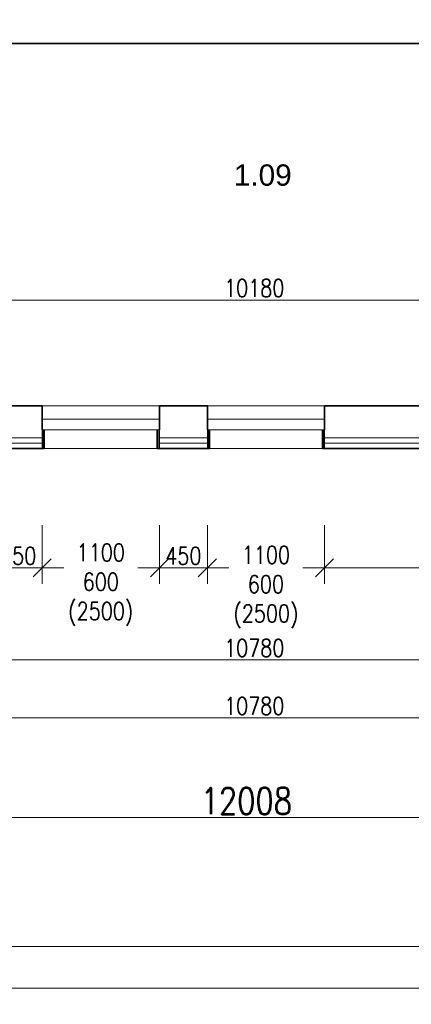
# Model space of a CAD drawing. Header units: millimetres. Extents: x -485339 to 286898, y -1189934 to 1602269.
# Tile 72 of 230: x -67316 to -63641, y -1065795 to -1056553. Entities that reach past the tile are written whole.
import ezdxf

# ---------------------------------------------------------------- set-up
doc = ezdxf.new("R2010")
doc.units = ezdxf.units.MM
doc.header["$LTSCALE"] = 10
doc.layers.get('Defpoints').update_dxf_attribs({"lineweight": 0})
for name, color, linetype, lineweight in [('N_čáry_obrys', 10, 'Continuous', 35), ('N_čáry_obv.plášt', 212, 'Continuous', 18), ('N_čáry_plné', 10, 'Continuous', 18), ('St_kóty', 132, 'Continuous', 18), ('St_otvory_okna', 40, 'Continuous', 18), ('St_plocha_místnosti', 250, 'Continuous', 18), ('St_čáry_obrys', 5, 'Continuous', 35), ('St_čáry_plné', 250, 'Continuous', 18)]:
    doc.layers.add(name, color=color, linetype=linetype, lineweight=lineweight)
doc.styles.add('Andy', font='arial.ttf')
doc.styles.get("Standard").update_dxf_attribs({"font": 'simplex.shx', "width": 0.8})
doc.linetypes.add('IZOLACE', pattern='A,0.0001,-0.1,[134,ltypeshp.shx,S=0.1,R=0,X=-0.1,Y=0],-0.2,[134,ltypeshp.shx,S=0.1,R=180,X=0.1,Y=0],-0.1', length=0.4001)
doc.dimstyles.new('stavebníM100', dxfattribs={"dimtxt": 165, "dimasz": 170, "dimexe": 150, "dimexo": 100, "dimgap": 30, "dimtad": 1, "dimdec": 0, "dimtxsty": 'Standard', "dimblk": 'OBLIQUE', "dimcen": -2.5, "dimdle": 150, "dimclrd": 256, "dimclre": 256, "dimclrt": 256, "dimadec": 4, "dimazin": 0, "dimtfac": 1, "dimtdec": 0, "dimtmove": 2, "dimatfit": 3, "dimldrblk": 'OBLIQUE', "dimfxl": 400, "dimfxlon": 1, "dimlwd": -1, "dimlwe": -1, "dimarcsym": 0})
doc.dimstyles.new('stavebníM100_modul', dxfattribs={"dimtxt": 250, "dimasz": 200, "dimexe": 150, "dimexo": 100, "dimgap": 30, "dimtad": 1, "dimdec": 0, "dimtxsty": 'Standard', "dimblk": 'DOT', "dimcen": -2.5, "dimdle": 150, "dimclrd": 256, "dimclre": 256, "dimclrt": 256, "dimadec": 4, "dimazin": 0, "dimtfac": 1, "dimtdec": 0, "dimtmove": 2, "dimatfit": 3, "dimldrblk": 'OBLIQUE', "dimfxl": 400, "dimfxlon": 1, "dimlwd": -1, "dimlwe": -1, "dimarcsym": 0})

# ---------------------------------------------------------------- blocks, each defined once
blk = doc.blocks.new('_OBLIQUE')
at = {"color": 0, "linetype": 'ByBlock'}
blk.add_line((-0.5, -0.5), (0.5, 0.5), dxfattribs=at)
blk = doc.blocks.new('*D5694')
at = {"layer": 'Defpoints', "color": 0}
for p in [(-70504.9, -1062274.1), (-59724.9, -1062274.1), (-59724.9, -1062562.9)]:
    blk.add_point(p, dxfattribs=at)
at = {"layer": 'St_kóty'}
for p, q in [((-70504.9, -1062374.1), (-70504.9, -1062712.9)), ((-59724.9, -1062374.1), (-59724.9, -1062712.9)), ((-70654.9, -1062562.9), (-59574.9, -1062562.9))]:
    blk.add_line(p, q, dxfattribs=at)
at = {"layer": 'St_kóty', "linetype": 'ByBlock', "xscale": 170, "yscale": 170, "zscale": 170, "rotation": 180}
blk.add_blockref('_OBLIQUE', (-70504.9, -1062562.9), dxfattribs=at)
at = {"layer": 'St_kóty', "linetype": 'ByBlock', "xscale": 170, "yscale": 170, "zscale": 170}
blk.add_blockref('_OBLIQUE', (-59724.9, -1062562.9), dxfattribs=at)
at = {"layer": 'St_kóty', "insert": (-65114.9, -1062450.4), "char_height": 165, "attachment_point": 5}
blk.add_mtext('10780', dxfattribs=at)
blk = doc.blocks.new('*D5696')
at = {"layer": 'Defpoints', "color": 0}
for p in [(-64454.9, -1060477.6), (-59724.9, -1060477.6), (-64454.9, -1061697.4)]:
    blk.add_point(p, dxfattribs=at)
at = {"layer": 'St_kóty'}
for p, q in [((-64454.9, -1061297.4), (-64454.9, -1061847.4)), ((-59724.9, -1061297.4), (-59724.9, -1061847.4)), ((-59574.9, -1061697.4), (-64604.9, -1061697.4))]:
    blk.add_line(p, q, dxfattribs=at)
at = {"layer": 'St_kóty', "linetype": 'ByBlock', "xscale": 170, "yscale": 170, "zscale": 170, "rotation": 180}
blk.add_blockref('_OBLIQUE', (-64454.9, -1061697.4), dxfattribs=at)
at = {"layer": 'St_kóty', "linetype": 'ByBlock', "xscale": 170, "yscale": 170, "zscale": 170}
blk.add_blockref('_OBLIQUE', (-59724.9, -1061697.4), dxfattribs=at)
at = {"layer": 'St_kóty', "insert": (-62089.9, -1061584.9), "char_height": 165, "attachment_point": 5}
blk.add_mtext('4730', dxfattribs=at)
blk = doc.blocks.new('*D5697')
at = {"layer": 'Defpoints', "color": 0}
for p in [(-65554.9, -1060477.6), (-64454.9, -1060477.6), (-65554.9, -1061697.4)]:
    blk.add_point(p, dxfattribs=at)
at = {"layer": 'St_kóty'}
for p, q in [((-65554.9, -1061297.4), (-65554.9, -1061847.4)), ((-64454.9, -1061297.4), (-64454.9, -1061847.4)), ((-65704.9, -1061697.4), (-65352.3, -1061697.4)), ((-64304.9, -1061697.4), (-64657.5, -1061697.4))]:
    blk.add_line(p, q, dxfattribs=at)
at = {"layer": 'St_kóty', "linetype": 'ByBlock', "xscale": 170, "yscale": 170, "zscale": 170, "rotation": 180}
blk.add_blockref('_OBLIQUE', (-65554.9, -1061697.4), dxfattribs=at)
at = {"layer": 'St_kóty', "linetype": 'ByBlock', "xscale": 170, "yscale": 170, "zscale": 170}
blk.add_blockref('_OBLIQUE', (-64454.9, -1061697.4), dxfattribs=at)
at = {"layer": 'St_kóty', "insert": (-65004.9, -1061879.3), "char_height": 165, "attachment_point": 5}
blk.add_mtext('1100\\P600\\P(2500)', dxfattribs=at)
blk = doc.blocks.new('*D5698')
at = {"layer": 'Defpoints', "color": 0}
for p in [(-66004.9, -1060477.6), (-65554.9, -1060477.6), (-66004.9, -1061697.4)]:
    blk.add_point(p, dxfattribs=at)
at = {"layer": 'St_kóty'}
for p, q in [((-66004.9, -1061297.4), (-66004.9, -1061847.4)), ((-65554.9, -1061297.4), (-65554.9, -1061847.4)), ((-65404.9, -1061697.4), (-66154.9, -1061697.4))]:
    blk.add_line(p, q, dxfattribs=at)
at = {"layer": 'St_kóty', "linetype": 'ByBlock', "xscale": 170, "yscale": 170, "zscale": 170, "rotation": 180}
blk.add_blockref('_OBLIQUE', (-66004.9, -1061697.4), dxfattribs=at)
at = {"layer": 'St_kóty', "linetype": 'ByBlock', "xscale": 170, "yscale": 170, "zscale": 170}
blk.add_blockref('_OBLIQUE', (-65554.9, -1061697.4), dxfattribs=at)
at = {"layer": 'St_kóty', "insert": (-65779.9, -1061584.9), "char_height": 165, "attachment_point": 5}
blk.add_mtext('450', dxfattribs=at)
blk = doc.blocks.new('*D5699')
at = {"layer": 'Defpoints', "color": 0}
for p in [(-67104.9, -1060477.6), (-66004.9, -1060477.6), (-67104.9, -1061697.4)]:
    blk.add_point(p, dxfattribs=at)
at = {"layer": 'St_kóty'}
for p, q in [((-67104.9, -1061297.4), (-67104.9, -1061847.4)), ((-66004.9, -1061297.4), (-66004.9, -1061847.4)), ((-67254.9, -1061697.4), (-66902.3, -1061697.4)), ((-65854.9, -1061697.4), (-66207.5, -1061697.4))]:
    blk.add_line(p, q, dxfattribs=at)
at = {"layer": 'St_kóty', "linetype": 'ByBlock', "xscale": 170, "yscale": 170, "zscale": 170, "rotation": 180}
blk.add_blockref('_OBLIQUE', (-67104.9, -1061697.4), dxfattribs=at)
at = {"layer": 'St_kóty', "linetype": 'ByBlock', "xscale": 170, "yscale": 170, "zscale": 170}
blk.add_blockref('_OBLIQUE', (-66004.9, -1061697.4), dxfattribs=at)
at = {"layer": 'St_kóty', "insert": (-66554.9, -1061856.4), "char_height": 165, "attachment_point": 5}
blk.add_mtext('1100\\P600\\P(2500)', dxfattribs=at)
blk = doc.blocks.new('*D5700')
at = {"layer": 'Defpoints', "color": 0}
for p in [(-67554.9, -1060477.6), (-67104.9, -1060477.6), (-67554.9, -1061697.4)]:
    blk.add_point(p, dxfattribs=at)
at = {"layer": 'St_kóty'}
for p, q in [((-67554.9, -1061297.4), (-67554.9, -1061847.4)), ((-67104.9, -1061297.4), (-67104.9, -1061847.4)), ((-66954.9, -1061697.4), (-67704.9, -1061697.4))]:
    blk.add_line(p, q, dxfattribs=at)
at = {"layer": 'St_kóty', "linetype": 'ByBlock', "xscale": 170, "yscale": 170, "zscale": 170, "rotation": 180}
blk.add_blockref('_OBLIQUE', (-67554.9, -1061697.4), dxfattribs=at)
at = {"layer": 'St_kóty', "linetype": 'ByBlock', "xscale": 170, "yscale": 170, "zscale": 170}
blk.add_blockref('_OBLIQUE', (-67104.9, -1061697.4), dxfattribs=at)
at = {"layer": 'St_kóty', "insert": (-67329.9, -1061584.9), "char_height": 165, "attachment_point": 5}
blk.add_mtext('450', dxfattribs=at)
blk = doc.blocks.new('*D5722')
at = {"layer": 'Defpoints', "color": 0}
for p in [(-70504.9, -1060477.6), (-59724.9, -1060477.6), (-59724.9, -1063107)]:
    blk.add_point(p, dxfattribs=at)
at = {"layer": 'St_kóty'}
for p, q in [((-70504.9, -1062707), (-70504.9, -1063257)), ((-59724.9, -1062707), (-59724.9, -1063257)), ((-70654.9, -1063107), (-59574.9, -1063107))]:
    blk.add_line(p, q, dxfattribs=at)
at = {"layer": 'St_kóty', "linetype": 'ByBlock', "xscale": 170, "yscale": 170, "zscale": 170, "rotation": 180}
blk.add_blockref('_OBLIQUE', (-70504.9, -1063107), dxfattribs=at)
at = {"layer": 'St_kóty', "linetype": 'ByBlock', "xscale": 170, "yscale": 170, "zscale": 170}
blk.add_blockref('_OBLIQUE', (-59724.9, -1063107), dxfattribs=at)
at = {"layer": 'St_kóty', "insert": (-65114.9, -1062994.5), "char_height": 165, "attachment_point": 5}
blk.add_mtext('10780', dxfattribs=at)
blk = doc.blocks.new('_Dot')
at = {"color": 0, "linetype": 'ByBlock', "lineweight": -2}
blk.add_line((-0.5, 0), (-1, 0), dxfattribs=at)
at = {"color": 0, "linetype": 'ByBlock', "const_width": 0.5}
blk.add_lwpolyline([(-0.25, 0, 1), (0.25, 0, 1)], format="xyb", close=True, dxfattribs=at)
blk = doc.blocks.new('*D5730')
at = {"layer": 'Defpoints', "color": 0}
for p in [(-71193, -1040782.2), (-59184.9, -1040782.6), (-71193, -1064041.5)]:
    blk.add_point(p, dxfattribs=at)
at = {"layer": 'St_kóty'}
for p, q in [((-71193, -1063641.5), (-71193, -1064191.5)), ((-59184.9, -1063641.5), (-59184.9, -1064191.5)), ((-59384.9, -1064041.5), (-70993, -1064041.5))]:
    blk.add_line(p, q, dxfattribs=at)
at = {"layer": 'St_kóty', "xscale": 200, "yscale": 200, "zscale": 200, "rotation": 180}
blk.add_blockref('_Dot', (-71193, -1064041.5), dxfattribs=at)
at = {"layer": 'St_kóty', "xscale": 200, "yscale": 200, "zscale": 200}
blk.add_blockref('_Dot', (-59184.9, -1064041.5), dxfattribs=at)
at = {"layer": 'St_kóty', "insert": (-65188.9, -1063886.5), "char_height": 250, "attachment_point": 5}
blk.add_mtext('12008', dxfattribs=at)
blk = doc.blocks.new('*D5800')
at = {"layer": 'Defpoints', "color": 0}
for p in [(-70204.9, -1060177.6), (-63313.9, -1060177.6), (-70204.9, -1060577.6)]:
    blk.add_point(p, dxfattribs=at)
at = {"layer": 'St_čáry_plné', "ltscale": 2}
for p, q in [((-63313.9, -1060727.6), (-63313.9, -1060027.6)), ((-63713.9, -1060177.6), (-63163.9, -1060177.6)), ((-63713.9, -1060577.6), (-63163.9, -1060577.6))]:
    blk.add_line(p, q, dxfattribs=at)
at = {"layer": 'St_čáry_plné', "linetype": 'ByBlock', "xscale": 170, "yscale": 170, "zscale": 170}
for p, rotation in [((-63313.9, -1060177.6), 90), ((-63313.9, -1060577.6), 270)]:
    blk.add_blockref('_OBLIQUE', p, dxfattribs=dict(at, rotation=rotation))
at = {"layer": 'St_čáry_plné', "insert": (-63125.9, -1059984.4), "char_height": 165, "attachment_point": 5, "rotation": 90}
blk.add_mtext('400', dxfattribs=at)
blk = doc.blocks.new('*D5801')
at = {"layer": 'Defpoints', "color": 0}
for p in [(-63313.9, -1056777.6), (-63125.9, -1056777.6), (-70204.9, -1060177.6)]:
    blk.add_point(p, dxfattribs=at)
at = {"layer": 'St_kóty'}
for p, q in [((-63313.9, -1060327.6), (-63313.9, -1056627.6)), ((-63225.9, -1056777.6), (-63463.9, -1056777.6)), ((-63713.9, -1060177.6), (-63163.9, -1060177.6))]:
    blk.add_line(p, q, dxfattribs=at)
at = {"layer": 'St_kóty', "linetype": 'ByBlock', "xscale": 170, "yscale": 170, "zscale": 170}
for p, rotation in [((-63313.9, -1056777.6), 90), ((-63313.9, -1060177.6), 270)]:
    blk.add_blockref('_OBLIQUE', p, dxfattribs=dict(at, rotation=rotation))
at = {"layer": 'St_kóty', "insert": (-63426.4, -1058477.6), "char_height": 165, "attachment_point": 5, "rotation": 90}
blk.add_mtext('3400', dxfattribs=at)
blk = doc.blocks.new('*D5811')
at = {"layer": 'Defpoints', "color": 0}
for p in [(-60024.9, -1058347.6), (-60024.9, -1059184.4), (-70204.9, -1059667.6)]:
    blk.add_point(p, dxfattribs=at)
at = {"layer": 'St_kóty'}
for p, q in [((-60024.9, -1058784.4), (-60024.9, -1059334.4)), ((-70204.9, -1059567.6), (-70204.9, -1059034.4)), ((-70354.9, -1059184.4), (-59874.9, -1059184.4))]:
    blk.add_line(p, q, dxfattribs=at)
at = {"layer": 'St_kóty', "linetype": 'ByBlock', "xscale": 170, "yscale": 170, "zscale": 170, "rotation": 180}
blk.add_blockref('_OBLIQUE', (-70204.9, -1059184.4), dxfattribs=at)
at = {"layer": 'St_kóty', "linetype": 'ByBlock', "xscale": 170, "yscale": 170, "zscale": 170}
blk.add_blockref('_OBLIQUE', (-60024.9, -1059184.4), dxfattribs=at)
at = {"layer": 'St_kóty', "insert": (-65114.9, -1059071.9), "char_height": 165, "attachment_point": 5}
blk.add_mtext('10180', dxfattribs=at)
blk = doc.blocks.new('*D6628')
at = {"layer": 'Defpoints', "color": 0}
for p in [(-43625.2, -1042045.8), (-140554.9, -1060077.6), (-43625.2, -1065645.1)]:
    blk.add_point(p, dxfattribs=at)
at = {"layer": 'St_kóty'}
for p, q in [((-140554.9, -1065245.1), (-140554.9, -1065795.1)), ((-43625.2, -1065245.1), (-43625.2, -1065795.1)), ((-140704.9, -1065645.1), (-43475.2, -1065645.1))]:
    blk.add_line(p, q, dxfattribs=at)
at = {"layer": 'St_kóty', "linetype": 'ByBlock', "xscale": 170, "yscale": 170, "zscale": 170, "rotation": 180}
blk.add_blockref('_OBLIQUE', (-140554.9, -1065645.1), dxfattribs=at)
at = {"layer": 'St_kóty', "linetype": 'ByBlock', "xscale": 170, "yscale": 170, "zscale": 170}
blk.add_blockref('_OBLIQUE', (-43625.2, -1065645.1), dxfattribs=at)
at = {"layer": 'St_kóty', "insert": (-92090, -1065532.6), "char_height": 165, "attachment_point": 5}
blk.add_mtext('96930', dxfattribs=at)
blk = doc.blocks.new('*D6629')
at = {"layer": 'Defpoints', "color": 0}
for p in [(-140554.9, -1060077.6), (-59724.9, -1060477.6), (-59724.9, -1065253.2)]:
    blk.add_point(p, dxfattribs=at)
at = {"layer": 'St_kóty'}
for p, q in [((-140554.9, -1064853.2), (-140554.9, -1065403.2)), ((-59724.9, -1064853.2), (-59724.9, -1065403.2)), ((-140704.9, -1065253.2), (-59574.9, -1065253.2))]:
    blk.add_line(p, q, dxfattribs=at)
at = {"layer": 'St_kóty', "linetype": 'ByBlock', "xscale": 170, "yscale": 170, "zscale": 170, "rotation": 180}
blk.add_blockref('_OBLIQUE', (-140554.9, -1065253.2), dxfattribs=at)
at = {"layer": 'St_kóty', "linetype": 'ByBlock', "xscale": 170, "yscale": 170, "zscale": 170}
blk.add_blockref('_OBLIQUE', (-59724.9, -1065253.2), dxfattribs=at)
at = {"layer": 'St_kóty', "insert": (-100139.9, -1065140.7), "char_height": 165, "attachment_point": 5}
blk.add_mtext('80830', dxfattribs=at)

msp = doc.modelspace()

# ---------------------------------------------------------------- linework, layer by layer
at = {"layer": 'N_čáry_obrys', "ltscale": 2}
for points in [[(-67084.9, -1060577.6), (-67084.9, -1060402.6)], [(-66024.9, -1060577.6), (-66024.9, -1060402.6)], [(-65534.9, -1060577.6), (-65534.9, -1060402.6)], [(-64474.9, -1060577.6), (-64474.9, -1060402.6)], [(-67084.9, -1060577.6), (-67574.9, -1060577.6)], [(-65534.9, -1060577.6), (-66024.9, -1060577.6)], [(-59624.9, -1060577.6), (-64474.9, -1060577.6)]]:
    msp.add_lwpolyline(points, dxfattribs=at)
at = {"layer": 'N_čáry_obv.plášt', "linetype": 'IZOLACE', "ltscale": 2}
for points in [[(-67094.9, -1060577.6), (-67094.9, -1060402.6)], [(-66014.9, -1060577.6), (-66014.9, -1060402.6)], [(-65544.9, -1060577.6), (-65544.9, -1060402.6)], [(-64464.9, -1060577.6), (-64464.9, -1060402.6)]]:
    msp.add_lwpolyline(points, dxfattribs=at)
at = {"layer": 'N_čáry_obv.plášt', "linetype": 'IZOLACE', "ltscale": 10}
for points in [[(-67104.9, -1060527.6), (-67554.9, -1060527.6)], [(-65554.9, -1060527.6), (-66004.9, -1060527.6)], [(-59674.9, -1060527.6), (-64454.9, -1060527.6)]]:
    msp.add_lwpolyline(points, dxfattribs=at)
at = {"layer": 'N_čáry_plné', "ltscale": 2}
for points in [[(-67084.9, -1060577.6), (-66004.9, -1060577.6)], [(-65534.9, -1060577.6), (-64474.9, -1060577.6)]]:
    msp.add_lwpolyline(points, dxfattribs=at)
at = {"layer": 'St_otvory_okna', "ltscale": 2}
for points in [[(-66004.9, -1060302.6), (-67104.9, -1060302.6)], [(-64454.9, -1060302.6), (-65554.9, -1060302.6)], [(-66004.9, -1060402.6), (-67104.9, -1060402.6)], [(-64454.9, -1060402.6), (-65554.9, -1060402.6)]]:
    msp.add_lwpolyline(points, dxfattribs=at)
at = {"layer": 'St_čáry_obrys', "ltscale": 2}
for points in [[(-60024.9, -1056777.6), (-70204.9, -1056777.6)], [(-67104.9, -1060177.6), (-67554.9, -1060177.6)], [(-67104.9, -1060402.6), (-67104.9, -1060177.6)], [(-65554.9, -1060177.6), (-66004.9, -1060177.6)], [(-66004.9, -1060402.6), (-66004.9, -1060177.6)], [(-65554.9, -1060402.6), (-65554.9, -1060177.6)], [(-60024.9, -1060177.6), (-64454.9, -1060177.6)], [(-64454.9, -1060402.6), (-64454.9, -1060177.6)]]:
    msp.add_lwpolyline(points, dxfattribs=at)
at = {"layer": 'St_čáry_plné', "ltscale": 2}
for points in [[(-67104.9, -1060177.6), (-66004.9, -1060177.6)], [(-65554.9, -1060177.6), (-64454.9, -1060177.6)], [(-67104.9, -1060477.6), (-67554.9, -1060477.6)], [(-67104.9, -1060577.6), (-67104.9, -1060402.6)], [(-66004.9, -1060577.6), (-66004.9, -1060402.6)], [(-65554.9, -1060477.6), (-66004.9, -1060477.6)], [(-65554.9, -1060577.6), (-65554.9, -1060402.6)], [(-64454.9, -1060577.6), (-64454.9, -1060402.6)], [(-59724.9, -1060477.6), (-64454.9, -1060477.6)]]:
    msp.add_lwpolyline(points, dxfattribs=at)

# ---------------------------------------------------------------- texts
at = {"layer": 'St_plocha_místnosti', "ltscale": 2, "style": 'Andy'}
msp.add_text('1.09', height=200, dxfattribs=at).set_placement((-65306.9, -1058111.1))

# ---------------------------------------------------------------- dimensions: what is measured, and where the dimension line sits
at = {"layer": 'St_kóty'}
for base, p1, p2, dimstyle, picture, middle in [((-71193, -1064041.5), (-59184.9, -1040782.6), (-71193, -1040782.2), 'stavebníM100_modul', '*D5730', (-65188.9, -1063886.5)), ((-60024.9, -1059184.4), (-70204.9, -1059667.6), (-60024.9, -1058347.6), 'stavebníM100', '*D5811', (-65114.9, -1059071.9)), ((-59724.9, -1063107), (-70504.9, -1060477.6), (-59724.9, -1060477.6), 'stavebníM100', '*D5722', (-65114.9, -1062994.5))]:
    dim = msp.add_linear_dim(base=base, p1=p1, p2=p2, dimstyle=dimstyle, dxfattribs=at)
    dim.commit()
    dim.dimension.update_dxf_attribs({"geometry": picture, "text_midpoint": middle})
for base, p1, p2, picture, middle in [((-43625.2, -1065645.1), (-140554.9, -1060077.6), (-43625.2, -1042045.8), '*D6628', (-92090, -1065532.6)), ((-59724.9, -1065253.2), (-140554.9, -1060077.6), (-59724.9, -1060477.6), '*D6629', (-100139.9, -1065140.7)), ((-67554.9, -1061697.4), (-67104.9, -1060477.6), (-67554.9, -1060477.6), '*D5700', (-67329.9, -1061584.9)), ((-66004.9, -1061697.4), (-65554.9, -1060477.6), (-66004.9, -1060477.6), '*D5698', (-65779.9, -1061584.9)), ((-64454.9, -1061697.4), (-59724.9, -1060477.6), (-64454.9, -1060477.6), '*D5696', (-62089.9, -1061584.9)), ((-59724.9, -1062562.9), (-70504.9, -1062274.1), (-59724.9, -1062274.1), '*D5694', (-65114.9, -1062450.4))]:
    dim = msp.add_linear_dim(base=base, p1=p1, p2=p2, dimstyle='stavebníM100', override={"dimtxsty": 'Standard', "dimldrblk": 'OBLIQUE'}, dxfattribs=at)
    dim.commit()
    dim.dimension.update_dxf_attribs({"geometry": picture, "text_midpoint": middle})
dim = msp.add_linear_dim(base=(-63313.9, -1056777.6), p1=(-70204.9, -1060177.6), p2=(-63125.9, -1056777.6), angle=90, dimstyle='stavebníM100', dxfattribs=at)
dim.commit()
dim.dimension.update_dxf_attribs({"geometry": '*D5801', "text_midpoint": (-63426.4, -1058477.6)})
for base, p1, p2, picture, middle in [((-67104.9, -1061697.4), (-66004.9, -1060477.6), (-67104.9, -1060477.6), '*D5699', (-66554.9, -1061856.4)), ((-65554.9, -1061697.4), (-64454.9, -1060477.6), (-65554.9, -1060477.6), '*D5697', (-65004.9, -1061879.3))]:
    dim = msp.add_linear_dim(base=base, p1=p1, p2=p2, text='<>\\P600\\P(2500)', dimstyle='stavebníM100', override={"dimtxsty": 'Standard', "dimldrblk": 'OBLIQUE'}, dxfattribs=at)
    dim.commit()
    dim.dimension.update_dxf_attribs({"geometry": picture, "text_midpoint": middle, "dimtype": 160})
at = {"layer": 'St_čáry_plné', "ltscale": 2}
dim = msp.add_linear_dim(base=(-63313.9, -1060177.6), p1=(-70204.9, -1060577.6), p2=(-70204.9, -1060177.6), angle=90, dimstyle='stavebníM100', dxfattribs=at)
dim.commit()
dim.dimension.update_dxf_attribs({"geometry": '*D5800', "text_midpoint": (-63125.9, -1059984.4), "dimtype": 160})

doc.saveas('drawing.dxf')
